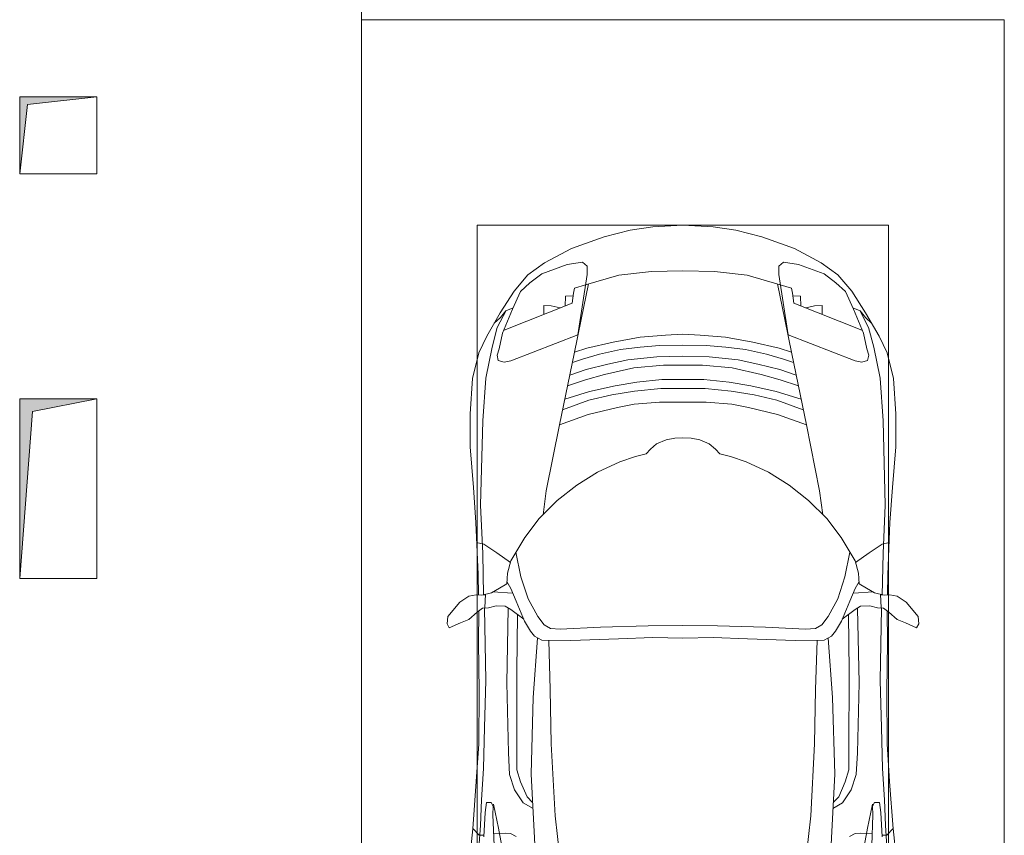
# Model space of a CAD drawing. Header units: millimetres. Extents: x -32229 to 192519, y -13689 to 125138.
# Tile 200 of 256: x 51205 to 55035, y 84476 to 87650. Entities that reach past the tile are written whole.
import ezdxf

# ---------------------------------------------------------------- set-up
doc = ezdxf.new("R2010")
doc.units = ezdxf.units.MM
for name, color, linetype, lineweight in [('A-DETL-GENF-OTLN', 7, 'Continuous', 18), ('C-PRKG-____-OTLN', 7, 'Continuous', 18), ('M-EQPM-____-OTLN', 7, 'Continuous', 18)]:
    doc.layers.add(name, color=color, linetype=linetype, lineweight=lineweight)

# ---------------------------------------------------------------- blocks, each defined once
blk = doc.blocks.new('АР_Машиноместо - 4900x2400_М__5300х2500_ С МГН-V122--01 ЭЛ')
at = {"layer": 'C-PRKG-____-OTLN', "color": 253, "lineweight": 13, "true_color": 0xaaaaaa}
for p in [(0, -4799.7), (2500, -5300)]:
    blk.add_line(p, (0, -5300), dxfattribs=at)
blk = doc.blocks.new('АР_Машиноместо - 4900x2400_М__5300х2500_-V32--01 ЭЛ')
at = {"layer": 'A-DETL-GENF-OTLN', "color": 253, "lineweight": 13, "true_color": 0xaaaaaa}
for p, q in [((1250, -800), (1132.7, -806)), ((1250, -800), (1367.3, -806)), ((1044.2, -818.6), (943.3, -845.1)), ((1132.7, -806), (1044.2, -818.6)), ((1367.3, -806), (1455.8, -818.6)), ((1455.8, -818.6), (1556.7, -845.1)), ((943.3, -845.1), (815.8, -891)), ((1556.7, -845.1), (1684.2, -891)), ((815.8, -891), (711.9, -946.2)), ((1684.2, -891), (1788.1, -946.2)), ((711.9, -946.2), (647.2, -992.8)), ((800.1, -952.6), (700.9, -989.1)), ((859, -944.1), (800.1, -952.6)), ((877.7, -958.9), (859, -944.1)), ((1622.3, -958.9), (1641, -944.1)), ((1641, -944.1), (1699.9, -952.6)), ((1699.9, -952.6), (1799.1, -989.1)), ((1788.1, -946.2), (1852.8, -992.8)), ((647.2, -992.8), (593.2, -1056.8)), ((700.9, -989.1), (655, -1024.3)), ((841.1, -1225.9), (877.7, -991.4)), ((1000.2, -994.5), (871.4, -1031.3)), ((877.7, -991.4), (877.7, -958.9)), ((1127.4, -979.8), (1000.2, -994.5)), ((1250, -977.6), (1127.4, -979.8)), ((1250, -977.6), (1372.6, -979.8)), ((1372.6, -979.8), (1499.8, -994.5)), ((1499.8, -994.5), (1628.6, -1031.3)), ((1622.3, -991.4), (1622.3, -958.9)), ((1658.9, -1225.9), (1622.3, -991.4)), ((1799.1, -989.1), (1845, -1024.3)), ((1852.8, -992.8), (1906.8, -1056.8)), ((654.7, -1024.4), (617.9, -1057.3)), ((882.6, -1027.5), (853.8, -1167.4)), ((1617.4, -1027.5), (1646.2, -1167.4)), ((1845.3, -1024.4), (1882.1, -1057.3)), ((593.2, -1056.8), (539.3, -1140.4)), ((617.9, -1057.3), (586.9, -1126.3)), ((1882.1, -1057.3), (1913.1, -1126.3)), ((1906.8, -1056.8), (1960.7, -1140.4)), ((539.3, -1140.4), (487.4, -1232.1)), ((561.3, -1132.6), (540.4, -1159.6)), ((586.9, -1126.3), (548.2, -1220.1)), ((589, -1121.6), (561.3, -1132.6)), ((1911, -1121.6), (1938.7, -1132.6)), ((1913.1, -1126.3), (1951.8, -1220.1)), ((1938.7, -1132.6), (1959.6, -1159.6)), ((1960.7, -1140.4), (2012.6, -1232.1)), ((540.4, -1159.6), (516.2, -1180.5)), ((853.8, -1167.4), (826.8, -1300.9)), ((1646.2, -1167.4), (1673.2, -1300.9)), ((1959.6, -1159.6), (1983.8, -1180.5)), ((548.2, -1220.1), (535, -1280.6)), ((1250, -1223.7), (1182.5, -1227.5)), ((1250, -1223.7), (1317.5, -1227.5)), ((1951.8, -1220.1), (1965, -1280.6)), ((487.4, -1232.1), (455.7, -1296.1)), ((580.7, -1327.1), (841.1, -1225.9)), ((978.6, -1254.6), (876.3, -1278.7)), ((1084.1, -1236), (978.6, -1254.6)), ((1182.5, -1227.5), (1084.1, -1236)), ((1317.5, -1227.5), (1415.9, -1236)), ((1415.9, -1236), (1521.4, -1254.6)), ((1521.4, -1254.6), (1623.7, -1278.7)), ((1919.3, -1327.1), (1658.9, -1225.9)), ((2012.6, -1232.1), (2044.3, -1296.1)), ((455.7, -1296.1), (430.8, -1396.6)), ((535, -1280.6), (527.2, -1305.2)), ((826.8, -1300.9), (770, -1576.5)), ((876.3, -1278.7), (828.3, -1293.7)), ((925.2, -1301.6), (859.1, -1321.2)), ((1007.1, -1283.7), (925.2, -1301.6)), ((1083.6, -1274.6), (1007.1, -1283.7)), ((1159.1, -1267.9), (1083.6, -1274.6)), ((1250, -1266.6), (1159.1, -1267.9)), ((1250, -1266.6), (1340.9, -1267.9)), ((1340.9, -1267.9), (1416.4, -1274.6)), ((1416.4, -1274.6), (1492.9, -1283.7)), ((1492.9, -1283.7), (1574.8, -1301.6)), ((1574.8, -1301.6), (1640.9, -1321.2)), ((1623.7, -1278.7), (1671.7, -1293.7)), ((1673.2, -1300.9), (1730, -1576.5)), ((1965, -1280.6), (1972.8, -1305.2)), ((2044.3, -1296.1), (2069.2, -1396.6)), ((527.2, -1305.2), (531.8, -1326)), ((531.8, -1326), (554.4, -1333.3)), ((554.4, -1333.3), (580.7, -1327.1)), ((859.1, -1321.2), (819.9, -1334.4)), ((1035, -1323.2), (958.3, -1341.1)), ((1148.3, -1312.4), (1035, -1323.2)), ((1250, -1309.3), (1148.3, -1312.4)), ((1250, -1309.3), (1351.7, -1312.4)), ((1351.7, -1312.4), (1465, -1323.2)), ((1465, -1323.2), (1541.7, -1341.1)), ((1640.9, -1321.2), (1680.1, -1334.4)), ((1945.6, -1333.3), (1919.3, -1327.1)), ((1968.2, -1326), (1945.6, -1333.3)), ((1972.8, -1305.2), (1968.2, -1326)), ((873.8, -1361.2), (809.9, -1383.1)), ((958.3, -1341.1), (873.8, -1361.2)), ((1059, -1354.8), (945.3, -1380.6)), ((1174.5, -1344.2), (1059, -1354.8)), ((1250, -1344.9), (1174.5, -1344.2)), ((1250, -1344.9), (1325.5, -1344.2)), ((1325.5, -1344.2), (1441, -1354.8)), ((1441, -1354.8), (1554.7, -1380.6)), ((1541.7, -1341.1), (1626.2, -1361.2)), ((1626.2, -1361.2), (1690.1, -1383.1)), ((430.8, -1396.6), (422, -1534.1)), ((871.4, -1401.1), (800.5, -1424.6)), ((945.3, -1380.6), (871.4, -1401.1)), ((1070, -1410.4), (986.2, -1425.6)), ((1168.3, -1399.8), (1070, -1410.4)), ((1250, -1400.1), (1168.3, -1399.8)), ((1250, -1400.1), (1331.7, -1399.8)), ((1331.7, -1399.8), (1430, -1410.4)), ((1430, -1410.4), (1513.8, -1425.6)), ((1554.7, -1380.6), (1628.6, -1401.1)), ((1628.6, -1401.1), (1699.5, -1424.6)), ((2069.2, -1396.6), (2078, -1534.1)), ((887, -1446.5), (790.4, -1477.3)), ((986.2, -1425.6), (887, -1446.5)), ((1061.9, -1445.7), (973.4, -1459.7)), ((1163.9, -1435.1), (1061.9, -1445.7)), ((1250, -1435.1), (1163.9, -1435.1)), ((1250, -1435.1), (1336.1, -1435.1)), ((1336.1, -1435.1), (1438.1, -1445.7)), ((1438.1, -1445.7), (1526.6, -1459.7)), ((1513.8, -1425.6), (1613, -1446.5)), ((1613, -1446.5), (1709.6, -1477.3)), ((884.3, -1480.8), (782, -1518.1)), ((973.4, -1459.7), (884.3, -1480.8)), ((1159.3, -1489.1), (1060, -1496.1)), ((1250, -1488.3), (1159.3, -1489.1)), ((1250, -1488.3), (1340.7, -1489.1)), ((1340.7, -1489.1), (1440, -1496.1)), ((1526.6, -1459.7), (1615.7, -1480.8)), ((1615.7, -1480.8), (1718, -1518.1)), ((994.9, -1509.3), (881.7, -1536.4)), ((1060, -1496.1), (994.9, -1509.3)), ((1440, -1496.1), (1505.1, -1509.3)), ((1505.1, -1509.3), (1618.3, -1536.4)), ((422, -1534.1), (422, -1662.9)), ((881.7, -1536.4), (770, -1576.5)), ((1618.3, -1536.4), (1730, -1576.5)), ((2078, -1534.1), (2078, -1662.9)), ((770, -1576.5), (718.3, -1834.2)), ((1730, -1576.5), (1781.7, -1834.2)), ((1184.7, -1635.7), (1147.5, -1650.5)), ((1217.8, -1629.1), (1184.7, -1635.7)), ((1217.8, -1629.1), (1250, -1626.8)), ((1282.2, -1629.1), (1250, -1626.8)), ((1282.2, -1629.1), (1315.3, -1635.7)), ((1315.3, -1635.7), (1352.5, -1650.5)), ((422, -1662.9), (434.8, -1820.7)), ((1123.5, -1670.9), (1107.2, -1689.8)), ((1147.5, -1650.5), (1123.5, -1670.9)), ((1352.5, -1650.5), (1376.5, -1670.9)), ((1376.5, -1670.9), (1392.8, -1689.8)), ((2078, -1662.9), (2065.2, -1820.7)), ((1004.2, -1721.4), (917, -1761.1)), ((1064.9, -1700.5), (1004.2, -1721.4)), ((1107.2, -1689.8), (1064.9, -1700.5)), ((1392.8, -1689.8), (1435.1, -1700.5)), ((1435.1, -1700.5), (1495.8, -1721.4)), ((1495.8, -1721.4), (1583, -1761.1)), ((917, -1761.1), (837.5, -1812.1)), ((1583, -1761.1), (1662.5, -1812.1)), ((434.8, -1820.7), (444.9, -1956.8)), ((718.3, -1834.2), (705.7, -1926.7)), ((837.5, -1812.1), (761.1, -1871.7)), ((1662.5, -1812.1), (1738.9, -1871.7)), ((1781.7, -1834.2), (1794.3, -1926.7)), ((2065.2, -1820.7), (2055.1, -1956.8)), ((761.1, -1871.7), (690.7, -1941.6)), ((1738.9, -1871.7), (1809.3, -1941.6)), ((690.7, -1941.6), (634.6, -2015)), ((1809.3, -1941.6), (1865.4, -2015)), ((444.9, -1956.8), (453, -2159.1)), ((2055.1, -1956.8), (2047, -2159.1)), ((634.6, -2015), (580.7, -2105.7)), ((1865.4, -2015), (1919.3, -2105.7)), ((475.1, -2041), (447.5, -2034.4)), ((525.5, -2074.6), (475.1, -2041)), ((1974.5, -2074.6), (2024.9, -2041)), ((2024.9, -2041), (2052.5, -2034.4)), ((578.8, -2112.6), (525.5, -2074.6)), ((580.7, -2105.7), (567.1, -2153.8)), ((619.7, -2168.6), (600.3, -2072.7)), ((1880.3, -2168.6), (1899.7, -2072.7)), ((1919.3, -2105.7), (1932.9, -2153.8)), ((1921.2, -2112.6), (1974.5, -2074.6)), ((453, -2159.1), (455, -2238.9)), ((567.1, -2153.8), (564.3, -2195.4)), ((647.3, -2254.2), (619.7, -2168.6)), ((1852.7, -2254.2), (1880.3, -2168.6)), ((1932.9, -2153.8), (1935.7, -2195.4)), ((2047, -2159.1), (2045, -2238.9)), ((536.7, -2211.8), (505.1, -2230)), ((564.3, -2195.4), (536.7, -2211.8)), ((579.9, -2213.8), (564.9, -2186.5)), ((600.8, -2263), (579.9, -2213.8)), ((1899.2, -2263), (1920.1, -2213.8)), ((1920.1, -2213.8), (1935.1, -2186.5)), ((1935.7, -2195.4), (1963.3, -2211.8)), ((1963.3, -2211.8), (1994.9, -2230)), ((381.7, -2266.4), (417.4, -2243.4)), ((417.4, -2243.4), (445.1, -2238.7)), ((445.1, -2238.7), (481.8, -2239.5)), ((505.1, -2230), (467.5, -2239.2)), ((482, -2235.6), (479.1, -2288.7)), ((586.6, -2231.3), (510.1, -2227.1)), ((685.1, -2322.3), (647.3, -2254.2)), ((1814.9, -2322.3), (1852.7, -2254.2)), ((1913.4, -2231.3), (1989.9, -2227.1)), ((1994.9, -2230), (2032.5, -2239.2)), ((2018, -2235.6), (2020.9, -2288.7)), ((2054.9, -2238.7), (2018.2, -2239.5)), ((2082.6, -2243.4), (2054.9, -2238.7)), ((2118.3, -2266.4), (2082.6, -2243.4)), ((335.2, -2322.3), (381.7, -2266.4)), ((470, -2290), (449.8, -2306.1)), ((493.6, -2288.6), (470, -2290)), ((523.3, -2281.2), (493.6, -2288.6)), ((559, -2282.6), (523.3, -2281.2)), ((580.6, -2296), (559, -2282.6)), ((630.6, -2332.9), (580.6, -2296)), ((633.8, -2340.5), (600.8, -2263)), ((1866.2, -2340.5), (1899.2, -2263)), ((1869.4, -2332.9), (1919.4, -2296)), ((1919.4, -2296), (1941, -2282.6)), ((1941, -2282.6), (1976.7, -2281.2)), ((1976.7, -2281.2), (2006.4, -2288.6)), ((2006.4, -2288.6), (2030, -2290)), ((2030, -2290), (2050.2, -2306.1)), ((2164.8, -2322.3), (2118.3, -2266.4)), ((333.1, -2350.6), (335.2, -2322.3)), ((417.4, -2333.8), (384.4, -2347.9)), ((449.8, -2306.1), (417.4, -2333.8)), ((454.5, -2423.6), (456, -2301.1)), ((603.5, -2534.3), (606.1, -2314.9)), ((710, -2355.4), (685.1, -2322.3)), ((1790, -2355.4), (1814.9, -2322.3)), ((1896.5, -2534.3), (1893.9, -2314.9)), ((2045.5, -2423.6), (2044, -2301.1)), ((2050.2, -2306.1), (2082.6, -2333.8)), ((2082.6, -2333.8), (2115.6, -2347.9)), ((2166.9, -2350.6), (2164.8, -2322.3)), ((341.2, -2366.2), (333.1, -2350.6)), ((384.4, -2347.9), (341.2, -2366.2)), ((656.7, -2380.3), (633.8, -2340.5)), ((734.3, -2368.8), (710, -2355.4)), ((772.7, -2371.5), (734.3, -2368.8)), ((929.1, -2364.1), (772.7, -2371.5)), ((1115.2, -2358.7), (929.1, -2364.1)), ((1250, -2357.8), (1115.2, -2358.7)), ((1250, -2357.8), (1384.8, -2358.7)), ((1384.8, -2358.7), (1570.9, -2364.1)), ((1570.9, -2364.1), (1727.3, -2371.5)), ((1727.3, -2371.5), (1765.7, -2368.8)), ((1765.7, -2368.8), (1790, -2355.4)), ((1843.3, -2380.3), (1866.2, -2340.5)), ((2115.6, -2347.9), (2158.8, -2366.2)), ((2158.8, -2366.2), (2166.9, -2350.6)), ((672.8, -2399.7), (656.7, -2380.3)), ((684.8, -2406.5), (667.8, -2638.3)), ((700.6, -2415.4), (672.8, -2399.7)), ((999.2, -2409.3), (813.8, -2416.7)), ((1132.7, -2404.6), (999.2, -2409.3)), ((1250, -2406.6), (1132.7, -2404.6)), ((1250, -2406.6), (1367.3, -2404.6)), ((1367.3, -2404.6), (1500.8, -2409.3)), ((1500.8, -2409.3), (1686.2, -2416.7)), ((1799.4, -2415.4), (1827.2, -2399.7)), ((1815.2, -2406.5), (1832.2, -2638.3)), ((1827.2, -2399.7), (1843.3, -2380.3)), ((456.8, -2613.6), (454.5, -2423.6)), ((813.8, -2416.7), (700.6, -2415.4)), ((1686.2, -2416.7), (1799.4, -2415.4)), ((2043.2, -2613.6), (2045.5, -2423.6)), ((604.4, -2850.8), (603.5, -2534.3)), ((1895.6, -2850.8), (1896.5, -2534.3)), ((456.1, -2818.3), (456.8, -2613.6)), ((667.8, -2638.3), (659.3, -2936)), ((1832.2, -2638.3), (1840.7, -2936)), ((2043.9, -2818.3), (2043.2, -2613.6)), ((446, -2964.8), (456.1, -2818.3)), ((2054, -2964.8), (2043.9, -2818.3)), ((604.4, -2919.4), (604.4, -2850.8)), ((1895.6, -2919.4), (1895.6, -2850.8)), ((618.7, -2966.7), (604.4, -2919.4)), ((659.3, -2936), (676.4, -3260.1)), ((1840.7, -2936), (1823.6, -3260.1)), ((1881.3, -2966.7), (1895.6, -2919.4)), ((432.8, -3149.3), (446, -2964.8)), ((643.6, -3024.6), (618.7, -2966.7)), ((1856.4, -3024.6), (1881.3, -2966.7)), ((2067.2, -3149.3), (2054, -2964.8)), ((665.1, -3046.1), (643.6, -3024.6)), ((1834.9, -3046.1), (1856.4, -3024.6)), ((485.6, -3046.1), (480.8, -3085)), ((504.5, -3046.6), (485.6, -3046.1)), ((512.2, -3061.4), (504.5, -3046.6)), ((510.9, -3094.6), (512.2, -3061.4)), ((1987.8, -3061.4), (1995.5, -3046.6)), ((1989.1, -3094.6), (1987.8, -3061.4)), ((1995.5, -3046.6), (2014.4, -3046.1)), ((2014.4, -3046.1), (2019.2, -3085)), ((480.8, -3085), (474.8, -3179.9)), ((515.3, -3213.7), (510.9, -3094.6)), ((1984.7, -3213.7), (1989.1, -3094.6)), ((2019.2, -3085), (2025.2, -3179.9)), ((415.7, -3305.9), (432.8, -3149.3)), ((456.9, -3174.2), (432.9, -3148.3)), ((475.2, -3173.5), (456.9, -3174.2)), ((558.4, -3165.4), (513.6, -3168)), ((579.5, -3167.7), (558.4, -3165.4)), ((601.7, -3179.4), (579.5, -3167.7)), ((1898.3, -3179.4), (1920.5, -3167.7)), ((1920.5, -3167.7), (1941.6, -3165.4)), ((1941.6, -3165.4), (1986.4, -3168)), ((2024.8, -3173.5), (2043.1, -3174.2)), ((2043.1, -3174.2), (2067.1, -3148.3)), ((2084.3, -3305.9), (2067.1, -3148.3))]:
    blk.add_line(p, q, dxfattribs=at)
at = {"layer": 'A-DETL-GENF-OTLN', "color": 254, "lineweight": 13, "true_color": 0xd4d4d4}
for p, q in [((871.3, -1031.9), (827.7, -1045)), ((1628.7, -1031.9), (1672.3, -1045)), ((824.1, -1063.7), (818.8, -1102.9)), ((827.7, -1045), (824.1, -1063.7)), ((1672.3, -1045), (1675.9, -1063.7)), ((1675.9, -1063.7), (1681.2, -1102.9)), ((818.8, -1102.9), (554, -1208.1)), ((792.9, -1076.2), (791.2, -1114.5)), ((823.3, -1074.4), (792.9, -1076.2)), ((1676.7, -1074.4), (1707.1, -1076.2)), ((1681.2, -1102.9), (1946, -1208.1)), ((1707.1, -1076.2), (1708.8, -1114.5)), ((561.7, -1132.1), (527.9, -1198.6)), ((709.1, -1112.7), (708.2, -1146.9)), ((737.7, -1113.6), (709.1, -1112.7)), ((772.6, -1121.3), (737.7, -1113.6)), ((1727.4, -1121.3), (1762.3, -1113.6)), ((1762.3, -1113.6), (1790.9, -1112.7)), ((1790.9, -1112.7), (1791.8, -1146.9)), ((1938.3, -1132.1), (1972.1, -1198.6)), ((527.9, -1198.6), (507.4, -1274.3)), ((1972.1, -1198.6), (1992.6, -1274.3)), ((507.4, -1274.3), (483.4, -1395.6)), ((1992.6, -1274.3), (2016.6, -1395.6)), ((483.4, -1395.6), (470.9, -1561.4)), ((2016.6, -1395.6), (2029.1, -1561.4)), ((470.9, -1561.4), (462.8, -1889.5)), ((2029.1, -1561.4), (2037.2, -1889.5)), ((462.8, -1889.5), (471.8, -2077.7)), ((2037.2, -1889.5), (2028.2, -2077.7)), ((471.8, -2077.7), (474.5, -2239.3)), ((2028.2, -2077.7), (2025.5, -2239.3)), ((483.3, -2571.4), (478, -2290)), ((570.6, -2291.4), (564.4, -2580.5)), ((1929.4, -2291.4), (1935.6, -2580.5)), ((2016.7, -2571.4), (2022, -2290)), ((728.4, -2415.7), (733.8, -2606.7)), ((1771.6, -2415.7), (1766.2, -2606.7)), ((477.8, -2754.7), (483.3, -2571.4)), ((564.4, -2580.5), (571.6, -2853.3)), ((1935.6, -2580.5), (1928.4, -2853.3)), ((2022.2, -2754.7), (2016.7, -2571.4)), ((733.8, -2606.7), (737.8, -2818.3)), ((1766.2, -2606.7), (1762.2, -2818.3)), ((473.9, -2913.7), (477.8, -2754.7)), ((2026.1, -2913.7), (2022.2, -2754.7)), ((737.8, -2818.3), (752.8, -3099)), ((1762.2, -2818.3), (1747.2, -3099)), ((571.6, -2853.3), (575.7, -2937.4)), ((1928.4, -2853.3), (1924.3, -2937.4)), ((466.3, -3036.3), (473.9, -2913.7)), ((575.7, -2937.4), (595.2, -2997.9)), ((1924.3, -2937.4), (1904.8, -2997.9)), ((2033.7, -3036.3), (2026.1, -2913.7)), ((595.2, -2997.9), (629, -3048.1)), ((1904.8, -2997.9), (1871, -3048.1)), ((462, -3136.6), (466.3, -3036.3)), ((512.5, -3053.2), (532.7, -3145.9)), ((629, -3048.1), (666.7, -3069.7)), ((1871, -3048.1), (1833.3, -3069.7)), ((1987.5, -3053.2), (1967.3, -3145.9)), ((2038, -3136.6), (2033.7, -3036.3)), ((752.8, -3099), (771.7, -3268.5)), ((1747.2, -3099), (1728.3, -3268.5)), ((439.5, -3468.5), (462, -3136.6)), ((2060.5, -3468.5), (2038, -3136.6)), ((532.7, -3145.9), (564, -3316.2)), ((1967.3, -3145.9), (1936, -3316.2))]:
    blk.add_line(p, q, dxfattribs=at)
at = {"layer": 'C-PRKG-____-OTLN', "color": 253, "lineweight": 13, "true_color": 0xaaaaaa}
for p, q in [((2500, 0), (0, 0)), ((0, 0), (0, -5300)), ((2500, 0), (2500, -5300)), ((450, -800), (450, -4500)), ((450, -800), (2050, -800)), ((2050, -800), (2050, -4500))]:
    blk.add_line(p, q, dxfattribs=at)
blk = doc.blocks.new('АР_Канал вертикальный прямоугольный - ВК-6260785--01 ЭЛ')
at = {"layer": 'M-EQPM-____-OTLN', "lineweight": 13, "true_color": 0xe2e2e2}
blk.add_hatch(color=254, dxfattribs=at).paths.add_polyline_path([(-150, -350), (-100, 300), (150, 350), (-150, 350)])
at = {"layer": 'M-EQPM-____-OTLN', "color": 253, "lineweight": 13, "true_color": 0xaaaaaa}
for p, q in [((150, 350), (-150, 350)), ((-150, 350), (-150, -350)), ((150, 350), (-150, 350)), ((-150, 350), (-150, -350)), ((-150, -350), (-150, 350)), ((-150, 350), (150, 350)), ((-100, 300), (150, 350)), ((-100, 300), (150, 350)), ((150, -350), (150, 350)), ((150, 350), (150, -350)), ((-150, -350), (-100, 300)), ((-150, -350), (-100, 300)), ((-150, -350), (150, -350)), ((150, -350), (-150, -350))]:
    blk.add_line(p, q, dxfattribs=at)
blk = doc.blocks.new('АР_Канал вертикальный прямоугольный - ВК-6260782--01 ЭЛ')
at = {"layer": 'M-EQPM-____-OTLN', "lineweight": 13, "true_color": 0xe2e2e2}
blk.add_hatch(color=254, dxfattribs=at).paths.add_polyline_path([(-150, -150), (-120, 120), (150, 150), (-150, 150)])
at = {"layer": 'M-EQPM-____-OTLN', "color": 253, "lineweight": 13, "true_color": 0xaaaaaa}
for p, q in [((150, 150), (-150, 150)), ((-150, 150), (-150, -150)), ((150, 150), (-150, 150)), ((-150, 150), (-150, -150)), ((-150, -150), (-150, 150)), ((-150, 150), (150, 150)), ((-150, -150), (-120, 120)), ((-150, -150), (-120, 120)), ((-120, 120), (150, 150)), ((-120, 120), (150, 150)), ((150, -150), (150, 150)), ((150, 150), (150, -150)), ((-150, -150), (150, -150)), ((150, -150), (-150, -150))]:
    blk.add_line(p, q, dxfattribs=at)
blk = doc.blocks.new('Наметкина 10_РД_АР_П_отсоединено_rvt-1--01 ЭЛ')
at = {"layer": 'C-PRKG-____-OTLN', "color": 253, "lineweight": 13, "true_color": 0xaaaaaa}
for name, p in [('АР_Машиноместо - 4900x2400_М__5300х2500_ С МГН-V122--01 ЭЛ', (52535.3, 92950)), ('АР_Машиноместо - 4900x2400_М__5300х2500_-V32--01 ЭЛ', (52535.3, 87650))]:
    blk.add_blockref(name, p, dxfattribs=at)
at = {"layer": 'M-EQPM-____-OTLN', "color": 253, "lineweight": 13, "true_color": 0xaaaaaa}
for name, p in [('АР_Канал вертикальный прямоугольный - ВК-6260782--01 ЭЛ', (51355.3, 87200)), ('АР_Канал вертикальный прямоугольный - ВК-6260785--01 ЭЛ', (51355.3, 85825))]:
    blk.add_blockref(name, p, dxfattribs=at)

msp = doc.modelspace()

# ---------------------------------------------------------------- block references
at = {"lineweight": 5}
msp.add_blockref('Наметкина 10_РД_АР_П_отсоединено_rvt-1--01 ЭЛ', (0, 0), dxfattribs=at)

doc.saveas('drawing.dxf')
